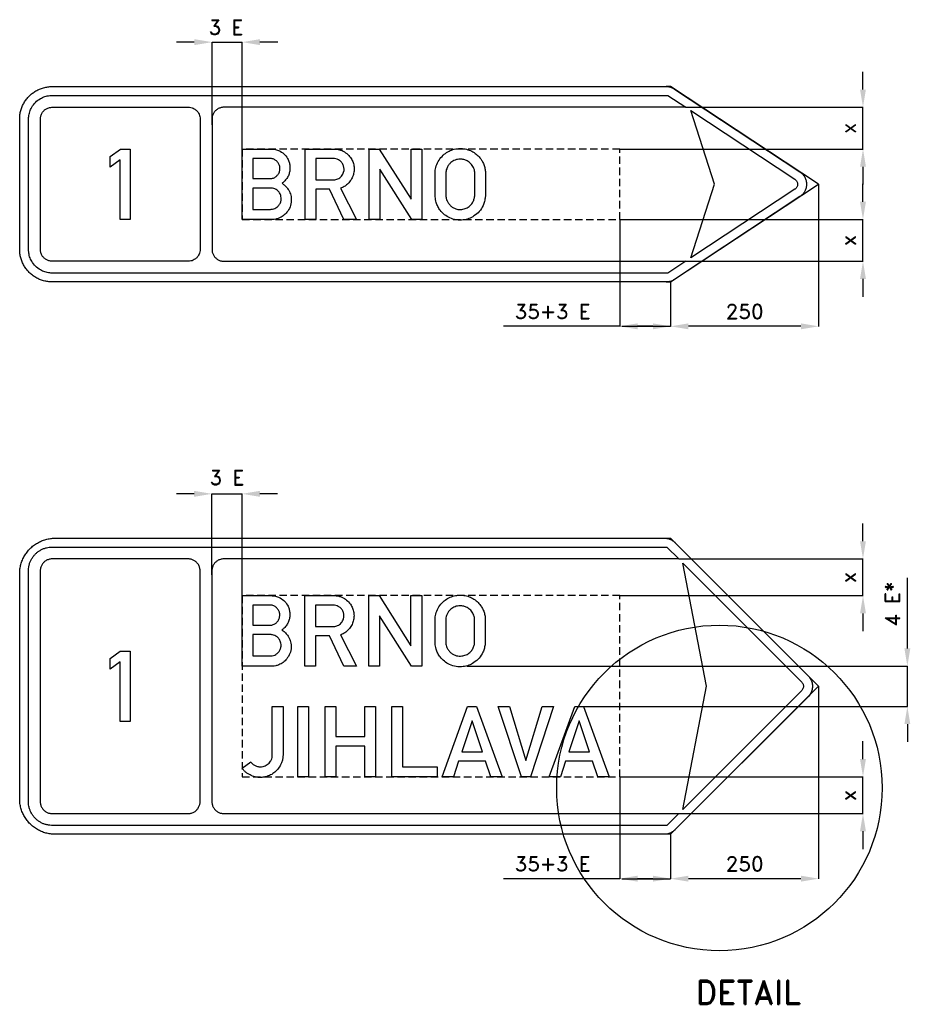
# Model space of a CAD drawing. Header units: millimetres. Extents: x 20 to 5510, y -373 to 1290.
# Tile 1 of 2: x 20 to 1525, y -373 to 1290. Entities that reach past the tile are written whole.
import ezdxf

# ---------------------------------------------------------------- set-up
doc = ezdxf.new("R2010")
doc.units = ezdxf.units.MM
doc.header["$LTSCALE"] = 5
doc.linetypes.add('ČÁRKOVANÁX2', pattern=[1.5, 1, -0.5])
doc.layers.add('Kóty', color=2, linetype='Continuous')
doc.layers.add('Značka', color=7, linetype='Continuous')
doc.styles.get("Standard").update_dxf_attribs({"font": 'romand.shx', "height": 25})
doc.dimstyles.new('Standard1', dxfattribs={"dimtxt": 25, "dimasz": 30, "dimexe": 0.18, "dimexo": 0.0625, "dimgap": 12.5, "dimtad": 1, "dimdec": 0, "dimzin": 0, "dimdsep": 46, "dimtxsty": 'Standard', "dimcen": 0.09, "dimadec": 0, "dimazin": 0, "dimtfac": 1, "dimtdec": 0, "dimtofl": 0, "dimtmove": 0, "dimatfit": 3, "dimfxl": 1, "dimtolj": 1, "dimtzin": 0, "dimarcsym": 0})

# ---------------------------------------------------------------- blocks, each defined once
blk = doc.blocks.new('*D0')
at = {"layer": 'Defpoints', "color": 0, "transparency": 16777216}
for p in [(1369.6, 1012.4), (1119.6, 847.4), (1119.6, 772.4)]:
    blk.add_point(p, dxfattribs=at)
at = {"layer": 'Kóty', "color": 0, "lineweight": -2, "transparency": 16777216}
for p, q in [((1369.6, 1012.3), (1369.6, 772.2)), ((1119.6, 847.3), (1119.6, 772.2)), ((1339.6, 772.4), (1149.6, 772.4))]:
    blk.add_line(p, q, dxfattribs=at)
at = {"layer": 'Kóty', "color": 0, "transparency": 16777216}
for points in [[(1149.6, 777.4), (1149.6, 767.4), (1119.6, 772.4)], [(1339.6, 777.4), (1339.6, 767.4), (1369.6, 772.4)]]:
    blk.add_solid(points, dxfattribs=at)
at = {"layer": 'Kóty', "color": 0, "transparency": 16777216, "insert": (1244.6, 797.4), "char_height": 25, "attachment_point": 5}
blk.add_mtext('\\A1;250', dxfattribs=at)
blk = doc.blocks.new('*D1')
at = {"layer": 'Defpoints', "color": 0, "transparency": 16777216}
for p in [(1033.6, 952.9), (1119.6, 800.2), (1033.6, 772.4)]:
    blk.add_point(p, dxfattribs=at)
at = {"layer": 'Kóty', "color": 0, "lineweight": -2, "transparency": 16777216}
for p, q in [((1033.6, 952.8), (1033.6, 772.2)), ((1119.6, 800.2), (1119.6, 772.2)), ((1033.6, 772.4), (836.9, 772.4)), ((1089.6, 772.4), (1063.6, 772.4))]:
    blk.add_line(p, q, dxfattribs=at)
at = {"layer": 'Kóty', "color": 0, "transparency": 16777216}
for points in [[(1063.6, 777.4), (1063.6, 767.4), (1033.6, 772.4)], [(1089.6, 777.4), (1089.6, 767.4), (1119.6, 772.4)]]:
    blk.add_solid(points, dxfattribs=at)
at = {"layer": 'Kóty', "color": 0, "transparency": 16777216, "insert": (920.3, 797.4), "char_height": 25, "attachment_point": 5}
blk.add_mtext('\\A1;35+3 E', dxfattribs=at)
blk = doc.blocks.new('*D2')
at = {"layer": 'Defpoints', "color": 0, "transparency": 16777216}
for p in [(1369.6, 164.5), (1119.6, -85.5), (1119.6, -160.5)]:
    blk.add_point(p, dxfattribs=at)
at = {"layer": 'Kóty', "color": 0, "lineweight": -2, "transparency": 16777216}
for p, q in [((1369.6, 164.4), (1369.6, -160.7)), ((1119.6, -85.6), (1119.6, -160.7)), ((1339.6, -160.5), (1149.6, -160.5))]:
    blk.add_line(p, q, dxfattribs=at)
at = {"layer": 'Kóty', "color": 0, "transparency": 16777216}
for points in [[(1149.6, -155.5), (1149.6, -165.5), (1119.6, -160.5)], [(1339.6, -155.5), (1339.6, -165.5), (1369.6, -160.5)]]:
    blk.add_solid(points, dxfattribs=at)
at = {"layer": 'Kóty', "color": 0, "transparency": 16777216, "insert": (1244.6, -135.5), "char_height": 25, "attachment_point": 5}
blk.add_mtext('\\A1;250', dxfattribs=at)
blk = doc.blocks.new('*D3')
at = {"layer": 'Defpoints', "color": 0, "transparency": 16777216}
for p in [(1033.6, 11.5), (1119.6, -98.8), (1033.6, -160.5)]:
    blk.add_point(p, dxfattribs=at)
at = {"layer": 'Kóty', "color": 0, "lineweight": -2, "transparency": 16777216}
for p, q in [((1033.6, 11.4), (1033.6, -160.7)), ((1119.6, -98.9), (1119.6, -160.7)), ((1033.6, -160.5), (836.9, -160.5)), ((1089.6, -160.5), (1063.6, -160.5))]:
    blk.add_line(p, q, dxfattribs=at)
at = {"layer": 'Kóty', "color": 0, "transparency": 16777216}
for points in [[(1063.6, -155.5), (1063.6, -165.5), (1033.6, -160.5)], [(1089.6, -155.5), (1089.6, -165.5), (1119.6, -160.5)]]:
    blk.add_solid(points, dxfattribs=at)
at = {"layer": 'Kóty', "color": 0, "transparency": 16777216, "insert": (920.3, -135.5), "char_height": 25, "attachment_point": 5}
blk.add_mtext('\\A1;35+3 E', dxfattribs=at)
blk = doc.blocks.new('*D4')
at = {"layer": 'Defpoints', "color": 0, "transparency": 16777216}
for p in [(1145.4, 1142.4), (1444.6, 1142.4), (1033.6, 1071.9)]:
    blk.add_point(p, dxfattribs=at)
at = {"layer": 'Kóty', "color": 0, "lineweight": -2, "transparency": 16777216}
for p, q in [((1444.6, 1172.4), (1444.6, 1202.4)), ((1145.5, 1142.4), (1444.8, 1142.4)), ((1033.7, 1071.9), (1444.8, 1071.9)), ((1444.6, 1041.9), (1444.6, 1011.9))]:
    blk.add_line(p, q, dxfattribs=at)
at = {"layer": 'Kóty', "color": 0, "transparency": 16777216}
for points in [[(1439.6, 1172.4), (1449.6, 1172.4), (1444.6, 1142.4)], [(1439.6, 1041.9), (1449.6, 1041.9), (1444.6, 1071.9)]]:
    blk.add_solid(points, dxfattribs=at)
at = {"layer": 'Kóty', "color": 0, "transparency": 16777216, "insert": (1419.6, 1107.1), "char_height": 25, "attachment_point": 5, "rotation": 90}
blk.add_mtext('\\A1;x', dxfattribs=at)
blk = doc.blocks.new('*D5')
at = {"layer": 'Defpoints', "color": 0, "transparency": 16777216}
for p in [(1033.6, 952.9), (1444.6, 952.9), (1145.4, 882.4)]:
    blk.add_point(p, dxfattribs=at)
at = {"layer": 'Kóty', "color": 0, "lineweight": -2, "transparency": 16777216}
for p, q in [((1444.6, 982.9), (1444.6, 1012.9)), ((1033.7, 952.9), (1444.8, 952.9)), ((1145.5, 882.4), (1444.8, 882.4)), ((1444.6, 852.4), (1444.6, 822.4))]:
    blk.add_line(p, q, dxfattribs=at)
at = {"layer": 'Kóty', "color": 0, "transparency": 16777216}
for points in [[(1439.6, 982.9), (1449.6, 982.9), (1444.6, 952.9)], [(1439.6, 852.4), (1449.6, 852.4), (1444.6, 882.4)]]:
    blk.add_solid(points, dxfattribs=at)
at = {"layer": 'Kóty', "color": 0, "transparency": 16777216, "insert": (1419.6, 917.6), "char_height": 25, "attachment_point": 5, "rotation": 90}
blk.add_mtext('\\A1;x', dxfattribs=at)
blk = doc.blocks.new('*D6')
at = {"layer": 'Defpoints', "color": 0, "transparency": 16777216}
for p in [(1133.2, 379.5), (1444.6, 379.5), (1033.6, 317.5)]:
    blk.add_point(p, dxfattribs=at)
at = {"layer": 'Kóty', "color": 0, "lineweight": -2, "transparency": 16777216}
for p, q in [((1444.6, 409.5), (1444.6, 439.5)), ((1133.3, 379.5), (1444.8, 379.5)), ((1033.6, 317.5), (1444.8, 317.5)), ((1444.6, 287.5), (1444.6, 257.5))]:
    blk.add_line(p, q, dxfattribs=at)
at = {"layer": 'Kóty', "color": 0, "transparency": 16777216}
for points in [[(1439.6, 409.5), (1449.6, 409.5), (1444.6, 379.5)], [(1439.6, 287.5), (1449.6, 287.5), (1444.6, 317.5)]]:
    blk.add_solid(points, dxfattribs=at)
at = {"layer": 'Kóty', "color": 0, "transparency": 16777216, "insert": (1419.6, 348.5), "char_height": 25, "attachment_point": 5, "rotation": 90}
blk.add_mtext('\\A1;x', dxfattribs=at)
blk = doc.blocks.new('*D7')
at = {"layer": 'Defpoints', "color": 0, "transparency": 16777216}
for p in [(1033.6, 11.5), (1114.7, -50.5), (1444.6, -50.5)]:
    blk.add_point(p, dxfattribs=at)
at = {"layer": 'Kóty', "color": 0, "lineweight": -2, "transparency": 16777216}
for p, q in [((1444.6, 41.5), (1444.6, 71.5)), ((1033.6, 11.5), (1444.8, 11.5)), ((1114.8, -50.5), (1444.8, -50.5)), ((1444.6, -80.5), (1444.6, -110.5))]:
    blk.add_line(p, q, dxfattribs=at)
at = {"layer": 'Kóty', "color": 0, "transparency": 16777216}
for points in [[(1439.6, 41.5), (1449.6, 41.5), (1444.6, 11.5)], [(1439.6, -80.5), (1449.6, -80.5), (1444.6, -50.5)]]:
    blk.add_solid(points, dxfattribs=at)
at = {"layer": 'Kóty', "color": 0, "transparency": 16777216, "insert": (1419.6, -19.5), "char_height": 25, "attachment_point": 5, "rotation": 90}
blk.add_mtext('\\A1;x', dxfattribs=at)

msp = doc.modelspace()

# ---------------------------------------------------------------- linework, layer by layer
at = {"layer": 'Kóty'}
for p, q in [((314.6, 1252.4), (284.6, 1252.4)), ((344.6, 1112.8), (344.6, 1252.5)), ((395.6, 1071.9), (395.6, 1252.5)), ((455.6, 1252.4), (425.6, 1252.4)), ((314.4, 489.5), (284.4, 489.5)), ((344.4, 352.6), (344.4, 489.7)), ((395.4, 317.6), (395.4, 489.7)), ((455.4, 489.5), (425.4, 489.5)), ((1519.6, 228.5), (1519.6, 347.8)), ((775.3, 198.5), (1519.8, 198.5)), ((972.6, 130.5), (1519.8, 130.5)), ((1519.6, 100.5), (1519.6, 70.5))]:
    msp.add_line(p, q, dxfattribs=at)
for points in [[(344.6, 1252.4), (395.6, 1252.4)], [(1444.6, 1071.9), (1444.6, 1142.4)], [(1444.6, 882.4), (1444.6, 952.9)], [(1037.1, 772.4), (1119.6, 772.4)], [(344.4, 489.5), (395.4, 489.5)], [(1444.6, 317.5), (1444.6, 379.5)], [(1519.6, 130.5), (1519.6, 198.5)], [(1444.6, -50.5), (1444.6, 11.5)], [(1037.1, -160.5), (1119.6, -160.5)]]:
    msp.add_lwpolyline(points, dxfattribs=at)
for points in [[(314.6, 1257.4), (314.6, 1247.4), (344.6, 1252.4)], [(425.6, 1257.4), (425.6, 1247.4), (395.6, 1252.4)], [(314.4, 494.5), (314.4, 484.5), (344.4, 489.5)], [(425.4, 494.5), (425.4, 484.5), (395.4, 489.5)], [(1514.6, 228.5), (1524.6, 228.5), (1519.6, 198.5)], [(1514.6, 100.5), (1524.6, 100.5), (1519.6, 130.5)]]:
    msp.add_solid(points, dxfattribs=at)
at = {"layer": 'Značka', "color": 3}
for points in [[(445.6, 1177.4), (1112.1, 1177.4), (1112.8, 1177.3, -0.005942), (1113.5, 1177.3, -0.031173), (1116.4, 1177, -0.030403), (1119.3, 1176.3, -0.031449), (1122, 1175.3, -0.034567), (1124.6, 1174), (1125.2, 1173.6), (1125.9, 1173.2), (1338, 1033.2), (1339, 1032.5), (1340, 1031.8, -0.05262), (1343.5, 1028.3, -0.052774), (1346.2, 1024.2, -0.065599), (1348.5, 1018.5, -0.065778), (1349.2, 1012.4, -0.065475), (1348.5, 1006.3, -0.06389), (1346.2, 1000.5, -0.052771), (1343.5, 996.4, -0.05759), (1340, 993), (1339, 992.2), (1338, 991.5), (1125.9, 851.5), (1125.2, 851.1), (1124.6, 850.7, -0.030759), (1122, 849.4, -0.030246), (1119.3, 848.4, -0.031538), (1116.4, 847.7, -0.034911), (1113.5, 847.4, -0.007035), (1112.8, 847.4, -0.002348), (1112.1, 847.4), (464.6, 847.4), (445.6, 847.4), (74.6, 847.4), (74.4, 847.4), (74.2, 847.4, -0.032188), (67.1, 847.9, -0.035446), (60.1, 849.3, -0.036274), (53.3, 851.6, -0.034416), (47, 854.8, -0.033728), (41, 858.8, -0.034092), (35.7, 863.5, -0.034208), (31, 868.8, -0.03423), (27, 874.7, -0.034041), (23.8, 881.1, -0.033411), (21.5, 887.9, -0.034128), (20.1, 894.8, -0.036745), (19.6, 901.9), (19.6, 902.1), (19.6, 902.4), (19.6, 1122.4), (19.6, 1122.6), (19.6, 1122.8, -0.03218), (20.1, 1129.9, -0.035443), (21.5, 1136.9, -0.036265), (23.8, 1143.6, -0.034421), (27, 1150, -0.033717), (31, 1155.9, -0.034088), (35.7, 1161.3, -0.034212), (41, 1166, -0.034228), (47, 1169.9, -0.034042), (53.3, 1173.1, -0.033412), (60.1, 1175.4, -0.034125), (67.1, 1176.9, -0.036743), (74.2, 1177.4), (74.4, 1177.4), (74.6, 1177.4), (445.6, 1177.4)], [(364.6, 882.4), (1145.4, 882.4), (1115.1, 862.4), (74.6, 862.4), (72.5, 862.4), (70.4, 862.6, -0.055538), (62.2, 864.3, -0.05615), (54.6, 867.7, -0.06974), (46.3, 874, -0.068378), (39.9, 882.4, -0.05645), (36.4, 890, -0.061162), (34.8, 898.2, -0.012202), (34.7, 900.3, -0.004069), (34.6, 902.4), (34.6, 1122.4, -0.003583), (34.7, 1124.5, -0.010747), (34.8, 1126.5, -0.055768), (36.5, 1134.7, -0.056169), (39.9, 1142.4, -0.069684), (46.2, 1150.7, -0.068357), (54.6, 1157, -0.056436), (62.2, 1160.5, -0.061173), (70.4, 1162.1), (72.5, 1162.3), (74.6, 1162.4), (1115.1, 1162.4), (1145.4, 1142.4), (364.6, 1142.4), (364.3, 1142.4), (364.1, 1142.4, 0.033833), (361.5, 1142.1, 0.035589), (358.9, 1141.5, 0.035976), (356.4, 1140.6, 0.034672), (354.1, 1139.4, 0.034158), (352, 1137.9, 0.03441), (350.1, 1136.1, 0.034558), (348.4, 1134.1, 0.034613), (347, 1131.9, 0.034375), (345.9, 1129.5, 0.033769), (345.1, 1127, 0.02823), (344.7, 1125, 0.030642), (344.6, 1122.8), (344.6, 1122.6), (344.6, 1122.4), (344.6, 902.4), (344.6, 902.1), (344.6, 901.8, 0.033847), (344.8, 899.2, 0.035623), (345.4, 896.7, 0.035987), (346.3, 894.2, 0.034662), (347.5, 891.9, 0.03414), (349, 889.8, 0.034444), (350.8, 887.9, 0.034552), (352.8, 886.2, 0.034546), (355, 884.8, 0.034397), (357.4, 883.7, 0.033942), (359.9, 882.9, 0.028152), (362, 882.5, 0.029951), (364.1, 882.4), (364.4, 882.4), (364.6, 882.4)], [(1329.7, 1020.7), (1330.1, 1020.4), (1330.5, 1020.1, -0.05204), (1331.9, 1018.8, -0.052831), (1333, 1017.1, -0.065876), (1333.9, 1014.8, -0.065632), (1334.2, 1012.4, -0.065398), (1333.9, 1009.9, -0.064193), (1333, 1007.6, -0.052854), (1331.9, 1006, -0.056866), (1330.5, 1004.6), (1330.1, 1004.3), (1329.7, 1004), (1153.7, 887.9), (1193.7, 1012.4), (1153.7, 1136.9), (1329.7, 1020.7)], [(395.6, 952.9), (395.6, 1071.9), (444.5, 1071.9), (445.7, 1071.8), (446.9, 1071.8, -0.053522), (453.6, 1070.6, -0.058871), (460, 1068, -0.084095), (467.8, 1062, -0.08399), (473.2, 1053.9, -0.052893), (475.3, 1048.1, -0.048086), (476.3, 1042.1, -0.047689), (476.1, 1036, -0.051699), (474.8, 1030, -0.05781), (472, 1023.8, -0.056924), (467.9, 1018.4, -0.018985), (466.3, 1016.8, -0.01917), (464.7, 1015.4), (463.8, 1014.7), (462.9, 1014), (464.1, 1013.1), (465.3, 1012.2, -0.04553), (470.2, 1007.7, -0.053989), (474.2, 1002.2, -0.077426), (477.7, 993.7, -0.07633), (478.5, 984.5, -0.084933), (476.4, 974.1, -0.082722), (471, 965.1, -0.067286), (465, 959.2, -0.067547), (457.6, 955.1, -0.045461), (452.4, 953.5, -0.04876), (447, 952.9), (446, 952.9), (445, 952.9), (395.6, 952.9)], [(501.8, 952.9), (501.8, 1071.9), (551.9, 1071.9), (552.6, 1071.9), (553.3, 1071.8, -0.052874), (558.9, 1071, -0.045269), (564.3, 1069.1, -0.068753), (572.3, 1064.3, -0.074104), (578.5, 1057.5, -0.062841), (582.3, 1050.8, -0.059665), (584.3, 1043.4, -0.055138), (584.7, 1036.2, -0.055185), (583.5, 1029, -0.062305), (580.5, 1021.4, -0.063041), (575.7, 1014.8, -0.052742), (570.7, 1010.3, -0.055205), (565, 1007), (563.4, 1006.3), (561.7, 1005.7), (589, 952.9), (567.6, 952.9), (543.3, 1003.9), (519.9, 1003.9), (519.9, 952.9), (501.8, 952.9)], [(721.6, 1031.4), (721.6, 1032.4, -0.004525), (721.7, 1033.4, -0.030662), (722.3, 1038.4, -0.031065), (723.6, 1043.2, -0.066297), (728.2, 1053.1, -0.068472), (735.2, 1061.4, -0.061854), (743, 1067.1, -0.059931), (751.8, 1070.9, -0.057343), (761, 1072.6, -0.057585), (770.3, 1072.3, -0.056914), (779.3, 1070, -0.057499), (787.4, 1065.8, -0.055379), (794.4, 1060.2, -0.053459), (799.9, 1053.3, -0.043032), (803.2, 1047.3, -0.048855), (805.4, 1040.8, -0.022739), (806, 1037.3, -0.012965), (806.5, 1033.7), (806.5, 1033.1), (806.6, 1032.5), (806.6, 992.7), (806.5, 991.8), (806.4, 990.8, -0.035784), (805.1, 983.5, -0.04785), (802.6, 976.4, -0.07879), (796.3, 966.4, -0.073095), (787.2, 958.8, -0.060116), (778.6, 954.4, -0.059847), (769.2, 952.1, -0.071109), (757.5, 952.2, -0.074188), (746.3, 955.6, -0.066043), (737.5, 961, -0.061699), (730.3, 968.4, -0.047079), (726.2, 974.8, -0.053865), (723.4, 981.7, -0.030221), (722.4, 986.4, -0.017697), (721.8, 991.1), (721.7, 992.2), (721.6, 993.3), (721.6, 1031.4)], [(413.7, 1055.9), (413.7, 1021.9), (442.2, 1021.9), (443.3, 1021.9), (444.5, 1022, 0.091639), (449.5, 1023.4, 0.080742), (453.9, 1026.5, 0.081305), (457.3, 1030.7, 0.086095), (459.1, 1035.7, 0.08746), (459.3, 1041.2, 0.085843), (457.6, 1046.5, 0.081925), (454.6, 1050.8, 0.078646), (450.3, 1054, 0.046715), (447.7, 1055.1, 0.054006), (444.9, 1055.8), (444.3, 1055.8), (443.6, 1055.9), (413.7, 1055.9)], [(519.9, 1055.8), (519.9, 1019.7), (549.1, 1019.7), (549.8, 1019.8), (550.6, 1019.8, 0.040785), (553.9, 1020.3, 0.049412), (557, 1021.4, 0.110768), (563.3, 1026, 0.11477), (567, 1032.8, 0.085179), (567.8, 1038.1, 0.080085), (566.9, 1043.3, 0.084089), (564.2, 1048.5, 0.081241), (560, 1052.6, 0.067091), (556.1, 1054.8, 0.082112), (551.7, 1055.8), (551.2, 1055.8), (550.7, 1055.8), (519.9, 1055.8)], [(739.7, 1031.4), (739.7, 993.3), (739.7, 992.6, 0.005165), (739.8, 991.9, 0.037584), (740.4, 988.1, 0.041676), (741.7, 984.5, 0.062884), (744.5, 979.6, 0.060173), (748.4, 975.5, 0.059421), (752.9, 972.3, 0.064337), (758.1, 970.4, 0.050509), (762.4, 969.8, 0.044566), (766.7, 970, 0.073922), (774, 971.9, 0.085014), (780.3, 976, 0.073628), (784.6, 980.9, 0.063581), (787.3, 986.7, 0.033174), (788.2, 989.6, 0.042617), (788.5, 992.6), (788.5, 993), (788.6, 993.4), (788.6, 1031.3), (788.6, 1032, 0.00832), (788.6, 1032.6, 0.062598), (787.9, 1036.8, 0.048312), (786.3, 1040.7, 0.076906), (781.9, 1047.1, 0.083776), (775.8, 1051.8, 0.069857), (770.1, 1054.1, 0.06668), (763.9, 1054.8, 0.088518), (755.4, 1053.3, 0.098115), (748.2, 1048.9, 0.062852), (744.5, 1045, 0.051376), (741.9, 1040.3, 0.039517), (740.5, 1036.6, 0.050753), (739.8, 1032.7, 0.0072), (739.7, 1032), (739.7, 1031.4)], [(413.7, 1006), (413.7, 970), (442.3, 970), (443.4, 970), (444.5, 970.1, 0.058713), (448.8, 970.9, 0.063108), (452.7, 972.7, 0.084062), (457.2, 976.3, 0.085728), (460.1, 981.2, 0.082254), (461.5, 986.5, 0.080975), (461.1, 991.9, 0.088838), (458.7, 997.6, 0.084251), (454.6, 1002.1, 0.065597), (450.9, 1004.6, 0.080402), (446.7, 1005.8), (445.6, 1006), (444.4, 1006), (413.7, 1006)], [(225.6, -85.5), (79.6, -85.5), (79.4, -85.5), (79.1, -85.5, -0.03218), (71.4, -85, -0.035443), (63.8, -83.4, -0.036267), (56.4, -80.9, -0.034421), (49.5, -77.4, -0.033721), (43, -73.1, -0.034085), (37.2, -67.9, -0.034209), (32, -62.1, -0.034229), (27.7, -55.6, -0.034044), (24.2, -48.7, -0.033412), (21.7, -41.3, -0.034127), (20.1, -33.7, -0.036745), (19.6, -26), (19.6, -25.7), (19.6, -25.5), (19.6, 354.5), (19.6, 354.7), (19.6, 355, -0.03218), (20.1, 362.7, -0.035443), (21.7, 370.3, -0.036265), (24.2, 377.7, -0.03442), (27.7, 384.6, -0.033723), (32, 391.1, -0.034084), (37.2, 396.9, -0.034207), (43, 402.1, -0.034229), (49.5, 406.4, -0.034048), (56.4, 409.9, -0.033412), (63.8, 412.4, -0.034129), (71.4, 414, -0.036749), (79.1, 414.5), (79.4, 414.5), (79.6, 414.5), (459.6, 414.5), (459.7, 414.5), (1109.2, 414.5), (1109.6, 414.5), (1109.9, 414.5, -0.033639), (1113.1, 414.2, -0.035698), (1116.3, 413.5, -0.035995), (1119.4, 412.4, -0.034194), (1122.3, 410.8, -0.028013), (1124.5, 409.3, -0.030278), (1126.5, 407.6), (1126.7, 407.4), (1126.9, 407.2), (1351.9, 182.2), (1352.1, 181.9), (1352.4, 181.7, -0.033471), (1354.5, 179.2, -0.035562), (1356.2, 176.4, -0.036075), (1357.6, 173.5, -0.034689), (1358.5, 170.3, -0.034177), (1359.1, 167.1, -0.034437), (1359.2, 163.8, -0.034584), (1358.9, 160.6, -0.034578), (1358.2, 157.4, -0.034414), (1357.1, 154.3, -0.033916), (1355.5, 151.4), (1354.1, 149.2), (1352.3, 147.2), (1352.1, 147), (1351.9, 146.8), (1126.9, -78.2), (1126.7, -78.4), (1126.4, -78.6, -0.03342), (1123.9, -80.7, -0.035701), (1121.2, -82.5, -0.036084), (1118.2, -83.9, -0.034165), (1115.1, -84.8, -0.027998), (1112.5, -85.3, -0.030323), (1109.8, -85.5, -0.002662), (1109.5, -85.5), (1109.2, -85.5), (459.6, -85.5), (225.6, -85.5)], [(344.4, 359.5), (344.4, -30.5), (344.4, -30.8), (344.4, -31, 0.033354), (344.6, -33.6, 0.035595), (345.2, -36.2, 0.036119), (346.1, -38.6, 0.034649), (347.4, -41, 0.034101), (348.9, -43.1, 0.034426), (350.6, -45, 0.034572), (352.6, -46.7, 0.034606), (354.9, -48.1, 0.034378), (357.2, -49.2, 0.033762), (359.7, -49.9, 0.028229), (361.8, -50.3, 0.030629), (363.9, -50.5), (364.2, -50.5), (364.4, -50.5), (1133.2, -50.5), (1113.2, -70.5), (74.4, -70.5), (73.9, -70.5), (73.4, -70.5, -0.033588), (68.2, -70, -0.035612), (63, -68.9, -0.036064), (58.1, -67.1, -0.034667), (53.5, -64.6, -0.034134), (49.2, -61.6, -0.034433), (45.4, -58, -0.034558), (42, -54, -0.034597), (39.3, -49.6, -0.034365), (37.1, -44.8, -0.033733), (35.5, -39.8, -0.028224), (34.7, -35.7, -0.030666), (34.4, -31.5), (34.4, -31), (34.4, -30.5), (34.4, 359.5), (34.4, 360), (34.4, 360.5, -0.033589), (34.9, 365.8, -0.035602), (36.1, 370.9, -0.036059), (37.8, 375.8, -0.034676), (40.3, 380.4, -0.034142), (43.3, 384.7, -0.034433), (46.9, 388.5, -0.034543), (50.9, 391.9, -0.034548), (55.3, 394.7, -0.03439), (60.1, 396.9, -0.033974), (65.1, 398.4, -0.028193), (69.2, 399.2, -0.029993), (73.5, 399.5), (73.9, 399.5), (74.4, 399.5), (1113.2, 399.5), (1133.2, 379.5), (364.4, 379.5), (364.1, 379.5), (363.9, 379.5, 0.033365), (361.3, 379.3, 0.035593), (358.7, 378.7, 0.036127), (356.3, 377.8, 0.03466), (354, 376.6, 0.034109), (351.8, 375, 0.034412), (349.9, 373.3, 0.034583), (348.2, 371.3, 0.034612), (346.8, 369, 0.034369), (345.7, 366.7, 0.033751), (345, 364.2, 0.028216), (344.6, 362.1, 0.030627), (344.4, 360), (344.4, 359.7), (344.4, 359.5)], [(395.4, 198.5), (395.4, 317.5), (444.3, 317.5, -0.002323), (445.5, 317.5, -0.006987), (446.7, 317.4, -0.053514), (453.5, 316.2, -0.058862), (459.8, 313.6, -0.084104), (467.6, 307.6, -0.083987), (473, 299.5, -0.052893), (475.2, 293.8, -0.048085), (476.1, 287.7, -0.047689), (475.9, 281.6, -0.051693), (474.6, 275.6, -0.057809), (471.8, 269.4, -0.056934), (467.7, 264, -0.018994), (466.1, 262.5, -0.01919), (464.5, 261, -0.007456), (463.6, 260.3), (462.7, 259.6), (463.9, 258.7, -0.007162), (465.1, 257.9, -0.045546), (470, 253.3, -0.053985), (474, 247.9, -0.07743), (477.5, 239.3, -0.07633), (478.3, 230.1, -0.084936), (476.2, 219.8, -0.082715), (470.8, 210.7, -0.067286), (464.8, 204.8, -0.067547), (457.4, 200.8, -0.045465), (452.2, 199.1, -0.048766), (446.8, 198.5, -0.007109), (445.8, 198.5, -0.002371), (444.8, 198.5), (395.4, 198.5)], [(501.6, 198.5), (501.6, 317.5), (551.7, 317.5), (552.4, 317.5, -0.005438), (553.1, 317.5, -0.052875), (558.7, 316.7, -0.045254), (564.1, 314.7, -0.068753), (572.1, 310, -0.074107), (578.4, 303.2, -0.062852), (582.1, 296.5, -0.059667), (584.1, 289, -0.055147), (584.5, 281.8, -0.055183), (583.3, 274.7, -0.062307), (580.3, 267.1, -0.063043), (575.5, 260.4, -0.052737), (570.5, 255.9, -0.055197), (564.8, 252.6, -0.011438), (563.2, 251.9, -0.003804), (561.5, 251.3), (588.9, 198.5), (567.5, 198.5), (543.2, 249.5), (519.7, 249.5), (519.7, 198.5), (501.6, 198.5)], [(721.4, 277.1), (721.4, 278.1), (721.5, 279, -0.030684), (722.2, 284, -0.031067), (723.4, 288.9, -0.066298), (728, 298.7, -0.068484), (735, 307, -0.061864), (742.8, 312.8, -0.059931), (751.7, 316.5, -0.057345), (760.8, 318.3, -0.057579), (770.2, 317.9, -0.056912), (779.1, 315.7, -0.057499), (787.3, 311.5, -0.055376), (794.2, 305.9, -0.053459), (799.7, 298.9, -0.043034), (803, 292.9, -0.048857), (805.2, 286.4, -0.022703), (805.9, 282.9, -0.012947), (806.3, 279.3), (806.3, 278.8), (806.4, 278.2), (806.4, 238.3), (806.3, 237.4), (806.2, 236.5, -0.035767), (804.9, 229.1, -0.047843), (802.4, 222, -0.078792), (796.1, 212.1, -0.0731), (787, 204.4, -0.060116), (778.4, 200, -0.059844), (769, 197.8, -0.071111), (757.3, 197.9, -0.074183), (746.1, 201.3, -0.06604), (737.3, 206.6, -0.061697), (730.1, 214, -0.047092), (726, 220.4, -0.053884), (723.2, 227.4, -0.03021), (722.2, 232, -0.017686), (721.6, 236.8), (721.5, 237.9), (721.4, 238.9), (721.4, 277.1)], [(413.5, 301.5), (413.5, 267.6), (442.1, 267.6, 0.005332), (443.2, 267.6, 0.016063), (444.3, 267.6, 0.091634), (449.4, 269.1, 0.080738), (453.8, 272.2, 0.081305), (457.1, 276.4, 0.086094), (458.9, 281.4, 0.087471), (459.1, 286.9, 0.085837), (457.4, 292.1, 0.081934), (454.4, 296.4, 0.078644), (450.1, 299.6, 0.04672), (447.5, 300.8, 0.054016), (444.7, 301.4, 0.009161), (444.1, 301.5), (443.5, 301.5), (413.5, 301.5)], [(519.7, 301.5), (519.7, 265.4), (548.9, 265.4, 0.001974), (549.6, 265.4, 0.005972), (550.4, 265.4, 0.040787), (553.7, 266, 0.049419), (556.9, 267, 0.110775), (563.1, 271.6, 0.114761), (566.8, 278.4, 0.085167), (567.6, 283.7, 0.080095), (566.7, 288.9, 0.084075), (564.1, 294.1, 0.081234), (559.8, 298.2, 0.067115), (555.9, 300.5, 0.082132), (551.5, 301.4, 0.008028), (551, 301.4), (550.5, 301.5), (519.7, 301.5)], [(739.5, 277), (739.5, 238.9), (739.6, 238.2), (739.6, 237.5, 0.037583), (740.3, 233.7, 0.041676), (741.5, 230.1, 0.062898), (744.3, 225.2, 0.060173), (748.2, 221.1, 0.059418), (752.8, 218, 0.064319), (757.9, 216.1, 0.050519), (762.2, 215.4, 0.044572), (766.5, 215.6, 0.07391), (773.8, 217.5, 0.085002), (780.2, 221.6, 0.073621), (784.4, 226.5, 0.063576), (787.1, 232.4, 0.03321), (788, 235.3, 0.042657), (788.3, 238.3), (788.4, 238.7), (788.4, 239), (788.4, 276.9), (788.4, 277.6), (788.4, 278.3, 0.062616), (787.7, 282.4, 0.048328), (786.1, 286.4, 0.07691), (781.7, 292.8, 0.083774), (775.6, 297.4, 0.069869), (769.9, 299.7, 0.066672), (763.7, 300.4, 0.088523), (755.3, 298.9, 0.098122), (748, 294.6, 0.062839), (744.3, 290.6, 0.051404), (741.7, 286, 0.039543), (740.3, 282.2, 0.050735), (739.6, 278.3), (739.5, 277.7), (739.5, 277)], [(413.6, 251.7), (413.6, 215.6), (442.2, 215.6, 0.003621), (443.2, 215.7, 0.010882), (444.3, 215.7, 0.058719), (448.6, 216.5, 0.063108), (452.6, 218.3, 0.08407), (457, 221.9, 0.085717), (460, 226.8, 0.08225), (461.3, 232.1, 0.08098), (460.9, 237.5, 0.088847), (458.6, 243.2, 0.084248), (454.5, 247.8, 0.065608), (450.7, 250.2, 0.080406), (446.6, 251.5, 0.018378), (445.4, 251.6, 0.006085), (444.2, 251.7), (413.6, 251.7)], [(410.1, 36.7), (410.7, 35.8), (411.4, 35, 0.076364), (415.2, 31.7, 0.066423), (419.9, 29.5, 0.070633), (425.3, 28.5, 0.073886), (430.8, 29, 0.100338), (437.9, 32.1, 0.102657), (443.3, 37.8, 0.066786), (445.4, 42, 0.068738), (446.3, 46.6), (446.4, 47.4), (446.4, 48.2), (446.4, 130.5), (464.6, 130.5), (464.6, 47.3), (464.5, 46.5), (464.5, 45.7, -0.044773), (463.5, 39.7, -0.041526), (461.5, 33.9, -0.059805), (457, 26, -0.063629), (450.9, 19.5, -0.061051), (443.7, 14.7, -0.05764), (435.6, 11.7, -0.045919), (429, 10.5, -0.048749), (422.2, 10.6, -0.065626), (413.1, 12.7, -0.060454), (404.8, 17.1, -0.038909), (400.4, 20.4, -0.047625), (396.7, 24.4), (396, 25.3), (395.4, 26.1), (410.1, 36.7)]]:
    msp.add_lwpolyline(points, format="xyb", dxfattribs=at)
at = {"layer": 'Značka', "color": 7}
for points in [[(1112.1, 847.4), (1119.6, 847.4), (1369.6, 1012.4), (1119.6, 1177.4), (1112.1, 1177.4)], [(1109.2, 414.5), (1119.6, 414.5), (1369.6, 164.5), (1119.6, -85.5), (1109.2, -85.5)]]:
    msp.add_lwpolyline(points, dxfattribs=at)
at = {"layer": 'Značka', "color": 1}
for points in [[(54.6, 902.4), (54.6, 1122.4), (54.6, 1122.6), (54.6, 1122.9, -0.033874), (54.8, 1125.5, -0.035605), (55.4, 1128, -0.03597), (56.3, 1130.5, -0.034657), (57.5, 1132.8, -0.034151), (59, 1135, -0.03443), (60.8, 1136.9, -0.03454), (62.8, 1138.6, -0.034575), (65, 1139.9, -0.034396), (67.4, 1141, -0.033784), (69.9, 1141.8), (72, 1142.2), (74.1, 1142.4), (74.4, 1142.4), (74.6, 1142.4), (166.6, 1142.4), (304.6, 1142.4), (305.6, 1142.3), (306.7, 1142.3, -0.055759), (310.8, 1141.4, -0.056139), (314.6, 1139.7, -0.069668), (318.8, 1136.5, -0.068408), (321.9, 1132.4, -0.056441), (323.7, 1128.5, -0.061047), (324.5, 1124.5, -0.012164), (324.6, 1123.4), (324.6, 1122.4), (324.6, 902.4, -0.003563), (324.6, 901.3, -0.010689), (324.5, 900.3, -0.055611), (323.6, 896.2, -0.056211), (321.9, 892.4, -0.069763), (318.8, 888.2, -0.068353), (314.6, 885, -0.056402), (310.8, 883.3, -0.061076), (306.7, 882.5), (305.6, 882.4), (304.6, 882.4), (74.6, 882.4), (74.3, 882.4), (74.1, 882.4, -0.03388), (71.5, 882.6, -0.035592), (68.9, 883.2, -0.03593), (66.5, 884.1, -0.034629), (64.1, 885.3, -0.03414), (62, 886.8, -0.03446), (60.1, 888.6, -0.034568), (58.4, 890.6, -0.034567), (57, 892.8, -0.034403), (55.9, 895.2, -0.033967), (55.1, 897.7, -0.028183), (54.7, 899.8, -0.030002), (54.6, 901.9), (54.6, 902.1), (54.6, 902.4)], [(304.4, 379.5), (74.4, 379.5), (74.1, 379.5), (73.9, 379.5, 0.033425), (71.3, 379.3, 0.035493), (68.7, 378.7, 0.036027), (66.3, 377.8, 0.034759), (64, 376.6, 0.03421), (61.8, 375, 0.034364), (59.9, 373.3, 0.034492), (58.2, 371.3, 0.034675), (56.8, 369, 0.034389), (55.7, 366.7, 0.033486), (55, 364.2, 0.028231), (54.6, 362.1, 0.031352), (54.4, 360), (54.4, 359.7), (54.4, 359.5), (54.4, -30.5), (54.4, -30.8), (54.4, -31, 0.033299), (54.6, -33.6, 0.035635), (55.2, -36.2, 0.036188), (56.1, -38.6, 0.034686), (57.4, -41, 0.034087), (58.9, -43.1, 0.034364), (60.6, -45, 0.034534), (62.6, -46.7, 0.034709), (64.9, -48.1, 0.034419), (67.2, -49.2, 0.033475), (69.7, -49.9, 0.028212), (71.8, -50.3, 0.031355), (73.9, -50.5), (74.2, -50.5), (74.4, -50.5), (304.4, -50.5), (304.7, -50.5), (304.9, -50.5, 0.033358), (307.5, -50.3, 0.035597), (310.1, -49.7, 0.036115), (312.5, -48.8, 0.034658), (314.9, -47.6, 0.034104), (317, -46, 0.034422), (318.9, -44.3, 0.034579), (320.6, -42.3, 0.034616), (322, -40, 0.034374), (323.1, -37.7, 0.033751), (323.9, -35.2, 0.028218), (324.3, -33.1, 0.030629), (324.4, -31), (324.4, -30.7), (324.4, -30.5), (324.4, 359.5), (324.4, 359.8), (324.4, 360, 0.033367), (324.2, 362.6, 0.035593), (323.6, 365.2, 0.036127), (322.7, 367.6, 0.03466), (321.5, 369.9, 0.034109), (320, 372.1, 0.034412), (318.2, 374, 0.034583), (316.2, 375.7, 0.034612), (314, 377.1, 0.034369), (311.6, 378.2, 0.033751), (309.1, 378.9, 0.02823), (307, 379.3, 0.030642), (304.9, 379.5), (304.6, 379.5), (304.4, 379.5)]]:
    msp.add_lwpolyline(points, format="xyb", dxfattribs=at)
for points in [[(189.6, 952.9), (189.6, 1053.8), (172.7, 1041.1), (172.7, 1059.2), (189.7, 1071.9), (206.5, 1071.9), (206.5, 952.9), (189.6, 952.9)], [(189.4, 105), (189.4, 205.9), (172.5, 193.2), (172.5, 211.3), (189.6, 224), (206.3, 224), (206.3, 105), (189.4, 105)]]:
    msp.add_lwpolyline(points, dxfattribs=at)
at = {"layer": 'Značka', "color": 6, "linetype": 'ČÁRKOVANÁX2', "ltscale": 2.5}
for points in [[(395.6, 952.9), (1033.6, 952.9), (1033.6, 1071.9), (395.6, 1071.9)], [(395.4, 11.5), (1033.6, 11.5), (1033.6, 317.5), (395.4, 317.5)]]:
    msp.add_lwpolyline(points, close=True, dxfattribs=at)
at = {"layer": 'Značka', "color": 3}
for points in [[(609.9, 952.9), (609.9, 1071.9), (627, 1071.9), (681, 986.9), (681, 1071.9), (699.2, 1071.9), (699.1, 952.9), (682, 952.9), (627.9, 1037.7), (627.9, 952.9), (609.9, 952.9)], [(1341.1, 157.4), (1140.3, -43.4), (1180.3, 164.5), (1140.3, 372.4), (1341.1, 171.6), (1341.2, 171.5), (1341.3, 171.4), (1342.1, 170.4), (1342.8, 169.3), (1343.4, 168.1), (1343.8, 166.8), (1344, 165.5), (1344, 164.2), (1343.9, 162.9), (1343.6, 161.7), (1343.2, 160.4), (1342.6, 159.3), (1342, 158.4), (1341.3, 157.6), (1341.2, 157.5), (1341.1, 157.4)], [(609.7, 198.5), (609.7, 317.5), (626.8, 317.5), (680.8, 232.6), (680.8, 317.5), (699.1, 317.5), (698.9, 198.5), (681.9, 198.5), (627.7, 283.3), (627.7, 198.5), (609.7, 198.5)], [(489.8, 11.5), (489.8, 130.5), (507.9, 130.5), (507.9, 11.5), (489.8, 11.5)], [(535.6, 11.5), (535.6, 130.5), (553.7, 130.5), (553.7, 79.4), (602.6, 79.4), (602.6, 130.5), (620.7, 130.5), (620.7, 11.5), (602.6, 11.5), (602.6, 63.5), (553.7, 63.5), (553.7, 11.5), (535.6, 11.5)], [(648.5, 11.5), (648.5, 130.5), (666.6, 130.5), (666.6, 28.6), (724.9, 28.6), (724.9, 11.5), (648.5, 11.5)], [(733.4, 11.5), (776.5, 130.5), (791.5, 130.5), (834.7, 11.5), (815.6, 11.5), (806.7, 38.1), (761.1, 38.1), (752.4, 11.5), (733.4, 11.5)], [(867.6, 11.5), (828.2, 130.5), (847.5, 130.5), (875.1, 39.1), (902.7, 130.5), (921.9, 130.5), (882.6, 11.5), (867.6, 11.5)], [(914.4, 11.5), (957.6, 130.5), (972.6, 130.5), (1015.8, 11.5), (996.6, 11.5), (987.8, 38.1), (942.2, 38.1), (933.5, 11.5), (914.4, 11.5)], [(801.4, 53.9), (784, 106.2), (766.6, 53.9), (801.4, 53.9)], [(982.5, 53.9), (965.1, 106.2), (947.7, 53.9), (982.5, 53.9)]]:
    msp.add_lwpolyline(points, dxfattribs=at)
at = {"layer": 'Značka', "color": 7}
msp.add_circle((1202, -7.3), 275, dxfattribs=at)

# ---------------------------------------------------------------- texts
at = {"layer": 'Kóty', "char_height": 25, "attachment_point": 5}
for insert in [(368.3, 1277.4), (369.8, 516.9)]:
    msp.add_mtext('\\A1;3 E', dxfattribs=dict(at, insert=insert))
at = {"layer": 'Kóty', "insert": (1494.6, 303.1), "char_height": 25, "attachment_point": 5, "rotation": 90}
msp.add_mtext('\\A1;4 E*', dxfattribs=at)
at = {"layer": 'Značka', "color": 7, "insert": (1250.5, -352.7), "char_height": 40, "attachment_point": 5}
msp.add_mtext('\\A1;DETAIL', dxfattribs=at)

# ---------------------------------------------------------------- dimensions: what is measured, and where the dimension line sits
at = {"layer": 'Kóty'}
for base, p1, p2, picture, middle in [((1444.6, 1142.4), (1033.6, 1071.9), (1145.4, 1142.4), '*D4', (1419.6, 1107.1)), ((1444.6, 952.9), (1145.4, 882.4), (1033.6, 952.9), '*D5', (1419.6, 917.6)), ((1444.6, 379.5), (1033.6, 317.5), (1133.2, 379.5), '*D6', (1419.6, 348.5)), ((1444.6, -50.5), (1033.6, 11.5), (1114.7, -50.5), '*D7', (1419.6, -19.5))]:
    dim = msp.add_linear_dim(base=base, p1=p1, p2=p2, angle=90, text='x', dimstyle='Standard1', dxfattribs=at)
    dim.commit()
    dim.dimension.update_dxf_attribs({"geometry": picture, "text_midpoint": middle})
for base, p1, p2, picture, middle in [((1119.6, 772.4), (1369.6, 1012.4), (1119.6, 847.4), '*D0', (1244.6, 797.4)), ((1119.6, -160.5), (1369.6, 164.5), (1119.6, -85.5), '*D2', (1244.6, -135.5))]:
    dim = msp.add_linear_dim(base=base, p1=p1, p2=p2, dimstyle='Standard1', dxfattribs=at)
    dim.commit()
    dim.dimension.update_dxf_attribs({"geometry": picture, "text_midpoint": middle})
for base, p1, p2, picture, middle in [((1033.6, 772.4), (1119.6, 800.2), (1033.6, 952.9), '*D1', (920.3, 797.4)), ((1033.6, -160.5), (1119.6, -98.8), (1033.6, 11.5), '*D3', (920.3, -135.5))]:
    dim = msp.add_linear_dim(base=base, p1=p1, p2=p2, text='35+3 E', dimstyle='Standard1', dxfattribs=at)
    dim.commit()
    dim.dimension.update_dxf_attribs({"geometry": picture, "text_midpoint": middle})

doc.saveas('drawing.dxf')
